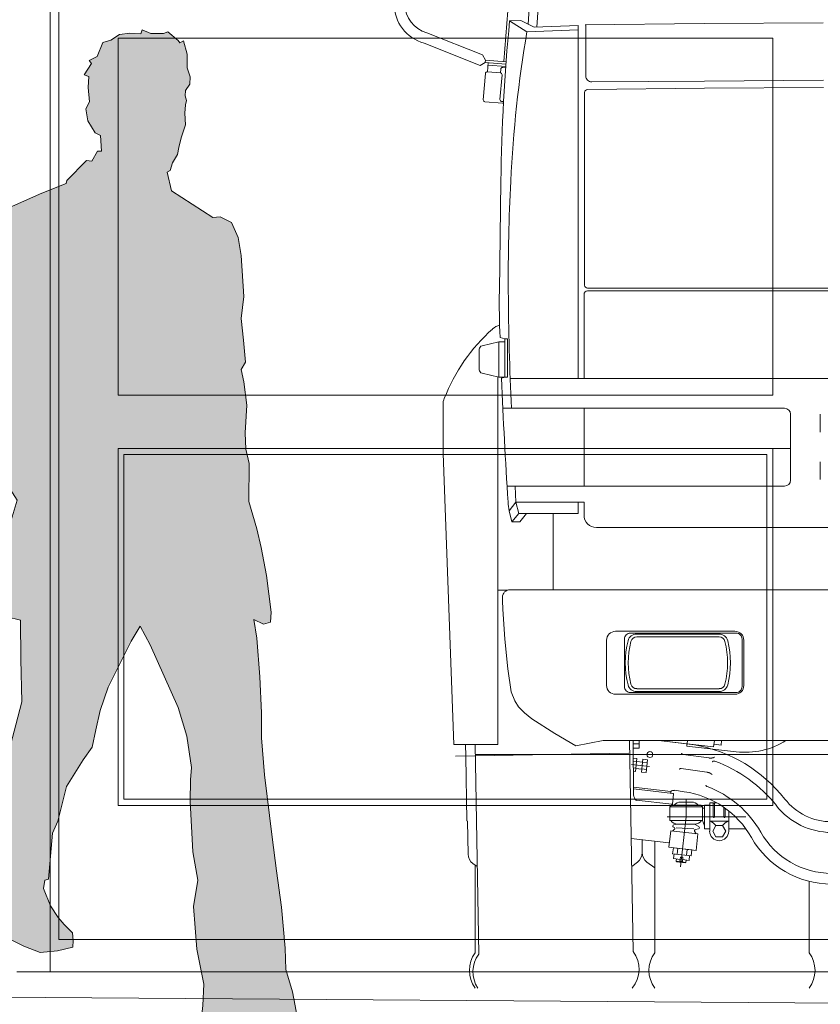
# Model space of a CAD drawing. Header units: metres. Extents: x -4 to 112, y -27 to 26.
# Tile 64 of 256: x 23.36 to 24.7, y -0.05 to 1.6. Entities that reach past the tile are written whole.
import ezdxf

# ---------------------------------------------------------------- set-up
doc = ezdxf.new("R2010")
doc.units = ezdxf.units.M
doc.header["$MEASUREMENT"] = 0
for name, color, linetype in [('10 Wand außen', 7, 'Continuous'), ('60 Auffüllung gesamt', 7, 'Continuous'), ('60 Ausstattung außen', 7, 'Continuous'), ('94 Genehmigungsplanung Bemaßung', 7, 'Continuous')]:
    doc.layers.add(name, color=color, linetype=linetype)
doc.styles.add('ERSTELLTER_STIL_2', font='arial.ttf')
doc.dimstyles.new('ERSTELLTER_STIL__1', dxfattribs={"dimtxt": 0.25, "dimasz": 0.19, "dimexe": 0.18, "dimexo": 0.1, "dimgap": 0, "dimtad": 1, "dimtih": 1, "dimtoh": 1, "dimzin": 0, "dimdsep": 46, "dimtxsty": 'ERSTELLTER_STIL_2', "dimblk": 'ARROWHEAD_6', "dimblk1": 'ARROWHEAD_6', "dimblk2": 'ARROWHEAD_6', "dimcen": 0.09, "dimclrd": 7, "dimclre": 7, "dimclrt": 7, "dimazin": 0, "dimtfac": 1, "dimtdec": 4, "dimtmove": 0, "dimatfit": 3, "dimfxl": 1, "dimtolj": 1, "dimtzin": 0, "dimarcsym": 0})

# ---------------------------------------------------------------- blocks, each defined once
blk = doc.blocks.new('Mann gehend Kontur 02 27[13]_1', base_point=(23.7863, -0.1744))
at = {"layer": '60 Ausstattung außen', "linetype": 'Continuous', "lineweight": 0, "true_color": 0xffffff}
blk.add_hatch(color=7, dxfattribs=at).paths.add_polyline_path([(23.5584, 0.5808), (23.5752, 0.5495), (23.6222, 0.4441), (23.6368, 0.3962), (23.6446, 0.3432), (23.6429, 0.3229), (23.6424, 0.2863), (23.6469, 0.2017), (23.6553, 0.1542), (23.648, 0.1097), (23.6536, 0.0381), (23.6654, -0.0211), (23.6637, -0.0566), (23.6592, -0.0977), (23.6693, -0.1011), (23.6698, -0.1474), (23.7062, -0.1586), (23.7096, -0.1524), (23.7533, -0.1722), (23.7863, -0.1744), (23.8306, -0.1693), (23.858, -0.1654), (23.8911, -0.1598), (23.8871, -0.1507), (23.8877, -0.1378), (23.8715, -0.1355), (23.8435, -0.1282), (23.8127, -0.1152), (23.8026, -0.0944), (23.8255, -0.0994), (23.8227, -0.078), (23.8143, -0.034), (23.8031, 0.0037), (23.802, 0.0398), (23.7959, 0.1086), (23.7875, 0.1694), (23.7802, 0.2264), (23.7673, 0.3312), (23.7622, 0.3932), (23.7622, 0.4355), (23.7594, 0.4958), (23.7544, 0.5607), (23.7494, 0.5922), (23.7656, 0.5843), (23.7774, 0.5877), (23.7785, 0.6046), (23.7706, 0.6661), (23.7617, 0.713), (23.7544, 0.7446), (23.741, 0.7908), (23.7415, 0.8545), (23.7359, 0.8787), (23.7348, 0.9059), (23.7376, 0.9527), (23.7326, 0.9916), (23.7281, 1.0125), (23.7354, 1.0249), (23.732, 1.0617), (23.7281, 1.0983), (23.7326, 1.1349), (23.7281, 1.2043), (23.723, 1.2343), (23.7118, 1.2597), (23.6928, 1.2692), (23.6805, 1.2681), (23.611, 1.3126), (23.6037, 1.3442), (23.6088, 1.347), (23.6127, 1.36), (23.6211, 1.3741), (23.6233, 1.3859), (23.6273, 1.4017), (23.6345, 1.4237), (23.6334, 1.4434), (23.6345, 1.4575), (23.6362, 1.4648), (23.634, 1.4727), (23.6345, 1.4813), (23.6418, 1.492), (23.6424, 1.5044), (23.6373, 1.5197), (23.6377, 1.5425), (23.6314, 1.565), (23.625, 1.5617), (23.6226, 1.5654), (23.6049, 1.58), (23.5976, 1.5772), (23.5763, 1.5772), (23.5617, 1.5833), (23.5596, 1.5768), (23.541, 1.5777), (23.5236, 1.5755), (23.5091, 1.5658), (23.4957, 1.5622), (23.4861, 1.5387), (23.4726, 1.5319), (23.4766, 1.5269), (23.4643, 1.5077), (23.4721, 1.5049), (23.471, 1.4863), (23.4732, 1.4626), (23.4671, 1.4508), (23.4704, 1.4305), (23.4828, 1.4102), (23.4917, 1.4057), (23.4934, 1.3796), (23.4867, 1.3796), (23.4772, 1.3627), (23.4682, 1.3638), (23.4352, 1.33), (23.434, 1.3249), (23.3931, 1.3091), (23.3439, 1.2871), (23.3265, 1.2804), (23.3181, 1.2691), (23.303, 1.242), (23.2951, 1.2148), (23.2884, 1.19), (23.2867, 1.1196), (23.2834, 1.0349), (23.2806, 0.974), (23.2901, 0.9413), (23.3114, 0.8686), (23.336, 0.8177), (23.3517, 0.7929), (23.3399, 0.7534), (23.3343, 0.6744), (23.3349, 0.64), (23.3343, 0.5966), (23.3573, 0.591), (23.3579, 0.5256), (23.3595, 0.4538), (23.3497, 0.4152), (23.3386, 0.3724), (23.3192, 0.3293), (23.3091, 0.2992), (23.3058, 0.2463), (23.2862, 0.1724), (23.2932, 0.1661), (23.2908, 0.1315), (23.3105, 0.1144), (23.3248, 0.085), (23.336, 0.0563), (23.3629, 0.0428), (23.3903, 0.0326), (23.4195, 0.0354), (23.4452, 0.0411), (23.4458, 0.0523), (23.4448, 0.0654), (23.4307, 0.0794), (23.4206, 0.0912), (23.4077, 0.111), (23.3959, 0.1397), (23.3982, 0.1538), (23.4043, 0.1555), (23.4111, 0.2329), (23.42, 0.2532), (23.4346, 0.3112), (23.4626, 0.3563), (23.4777, 0.3777), (23.4839, 0.4065), (23.4912, 0.4393), (23.5046, 0.4782), (23.5433, 0.556)])
at = {"layer": '60 Ausstattung außen', "color": 7, "linetype": 'Continuous', "lineweight": 13, "flags": 128}
blk.add_lwpolyline([(23.5584, 0.5808), (23.5433, 0.556), (23.5046, 0.4782), (23.4912, 0.4393), (23.4839, 0.4065), (23.4777, 0.3777), (23.4626, 0.3563), (23.4346, 0.3112), (23.42, 0.2532), (23.4111, 0.2329), (23.4043, 0.1555), (23.3982, 0.1538), (23.3959, 0.1397), (23.4077, 0.111), (23.4206, 0.0912), (23.4307, 0.0794), (23.4448, 0.0654), (23.4458, 0.0523), (23.4452, 0.0411), (23.4195, 0.0354), (23.3903, 0.0326), (23.3629, 0.0428), (23.336, 0.0563), (23.3248, 0.085), (23.3105, 0.1144), (23.2908, 0.1315), (23.2932, 0.1661), (23.2862, 0.1724), (23.3058, 0.2463), (23.3091, 0.2992), (23.3192, 0.3293), (23.3386, 0.3724), (23.3497, 0.4152), (23.3595, 0.4538), (23.3579, 0.5256), (23.3573, 0.591), (23.3343, 0.5966), (23.3349, 0.64), (23.3343, 0.6744), (23.3399, 0.7534), (23.3517, 0.7929), (23.336, 0.8177), (23.3114, 0.8686), (23.2901, 0.9413), (23.2806, 0.974), (23.2834, 1.0349), (23.2867, 1.1196), (23.2884, 1.19), (23.2951, 1.2148), (23.303, 1.242), (23.3181, 1.2691), (23.3265, 1.2804), (23.3439, 1.2871), (23.3931, 1.3091), (23.434, 1.3249), (23.4352, 1.33), (23.4682, 1.3638), (23.4772, 1.3627), (23.4867, 1.3796), (23.4934, 1.3796), (23.4917, 1.4057), (23.4828, 1.4102), (23.4704, 1.4305), (23.4671, 1.4508), (23.4732, 1.4626), (23.471, 1.4863), (23.4721, 1.5049), (23.4643, 1.5077), (23.4766, 1.5269), (23.4726, 1.5319), (23.4861, 1.5387), (23.4957, 1.5622), (23.5091, 1.5658), (23.5236, 1.5755), (23.541, 1.5777), (23.5596, 1.5768), (23.5617, 1.5833), (23.5763, 1.5772), (23.5976, 1.5772), (23.6049, 1.58), (23.6226, 1.5654), (23.625, 1.5617), (23.6314, 1.565), (23.6377, 1.5425), (23.6373, 1.5197), (23.6424, 1.5044), (23.6418, 1.492), (23.6345, 1.4813), (23.634, 1.4727), (23.6362, 1.4648), (23.6345, 1.4575), (23.6334, 1.4434), (23.6345, 1.4237), (23.6273, 1.4017), (23.6233, 1.3859), (23.6211, 1.3741), (23.6127, 1.36), (23.6088, 1.347), (23.6037, 1.3442), (23.611, 1.3126), (23.6805, 1.2681), (23.6928, 1.2692), (23.7118, 1.2597), (23.723, 1.2343), (23.7281, 1.2043), (23.7326, 1.1349), (23.7281, 1.0983), (23.732, 1.0617), (23.7354, 1.0249), (23.7281, 1.0125), (23.7326, 0.9916), (23.7376, 0.9527), (23.7348, 0.9059), (23.7359, 0.8787), (23.7415, 0.8545), (23.741, 0.7908), (23.7544, 0.7446), (23.7617, 0.713), (23.7706, 0.6661), (23.7785, 0.6046), (23.7774, 0.5877), (23.7656, 0.5843), (23.7494, 0.5922), (23.7544, 0.5607), (23.7594, 0.4958), (23.7622, 0.4355), (23.7622, 0.3932), (23.7673, 0.3312), (23.7802, 0.2264), (23.7875, 0.1694), (23.7959, 0.1086), (23.802, 0.0398), (23.8031, 0.0037), (23.8143, -0.034), (23.8227, -0.078), (23.8255, -0.0994), (23.8026, -0.0944), (23.8127, -0.1152), (23.8435, -0.1282), (23.8715, -0.1355), (23.8877, -0.1378), (23.8871, -0.1507), (23.8911, -0.1598), (23.858, -0.1654), (23.8306, -0.1693), (23.7863, -0.1744), (23.7533, -0.1722), (23.7096, -0.1524), (23.7062, -0.1586), (23.6698, -0.1474), (23.6693, -0.1011), (23.6592, -0.0977), (23.6637, -0.0566), (23.6654, -0.0211), (23.6536, 0.0381), (23.648, 0.1097), (23.6553, 0.1542), (23.6469, 0.2017), (23.6424, 0.2863), (23.6429, 0.3229), (23.6446, 0.3432), (23.6368, 0.3962), (23.6222, 0.4441), (23.5752, 0.5495)], close=True, dxfattribs=at)
blk = doc.blocks.new('*D38', base_point=(27236.1321, 0))
at = {"layer": '94 Genehmigungsplanung Bemaßung', "color": 7, "linetype": 'Continuous', "lineweight": 13}
for p, q in [((17.3411, 9.2531), (17.3411, 9.6281)), ((58.1625, 9.2531), (58.1625, 9.6281)), ((17.4411, 9.5406), (17.2411, 9.3406)), ((58.0625, 9.3406), (58.2625, 9.5406)), ((17.1911, 9.4406), (17.3411, 9.4406)), ((17.3411, 9.4406), (58.1625, 9.4406)), ((58.1625, 9.4406), (58.3125, 9.4406))]:
    blk.add_line(p, q, dxfattribs=at)
at = {"layer": '94 Genehmigungsplanung Bemaßung', "color": 7, "lineweight": 13, "insert": (37.3228, 9.4906), "char_height": 0.25, "attachment_point": 7, "style": 'ERSTELLTER_STIL_2'}
blk.add_mtext('\\A1;{\\pql;\\fArial|b0|i0|c0|p0;\\W1.000000;40,82}', dxfattribs=at)
blk = doc.blocks.new('ARROWHEAD_6')
at = {"color": 0, "linetype": 'Continuous', "lineweight": 0}
for p, q in [((-0.5, -0.5), (0.5, 0.5)), ((0, 0), (-1, 0))]:
    blk.add_line(p, q, dxfattribs=at)

msp = doc.modelspace()

# ---------------------------------------------------------------- linework, layer by layer
at = {"color": 7, "linetype": 'Continuous', "lineweight": 13}
for p, q in [((24.2514, 2.2244), (24.2104, 1.5927)), ((24.2663, 2.2223), (24.2251, 1.588)), ((24.1847, 1.7284), (24.1697, 1.5301)), ((24.1982, 1.5989), (24.1792, 1.5983)), ((24.1792, 1.5983), (24.2082, 1.5801)), ((24.2202, 1.5878), (24.1982, 1.5989)), ((24.2202, 1.5878), (24.2941, 1.5908)), ((24.2941, 1.5908), (24.2941, 0.9972)), ((24.506, 1.5938), (24.3062, 1.5921)), ((24.3071, 1.5058), (24.3071, 1.5921)), ((24.7058, 1.5953), (24.5061, 1.5938)), ((24.1336, 1.5412), (24.0402, 1.5785)), ((24.2082, 1.5801), (24.2941, 1.5836)), ((24.1296, 1.5237), (24.0355, 1.5612)), ((24.1386, 1.5326), (24.1336, 1.5412)), ((24.1382, 1.5286), (24.1296, 1.5237)), ((24.1386, 1.5326), (24.1382, 1.5286)), ((24.173, 1.5258), (24.1382, 1.5286)), ((24.1733, 1.5298), (24.1386, 1.5326)), ((24.1432, 1.5283), (24.1419, 1.5129)), ((24.1727, 1.5218), (24.1429, 1.5243)), ((24.1387, 1.5101), (24.1349, 1.4658)), ((24.1638, 1.511), (24.1419, 1.5129)), ((24.163, 1.4665), (24.1665, 1.5078)), ((24.1638, 1.511), (24.1643, 1.5175)), ((24.1726, 1.5198), (24.1676, 1.5202)), ((24.5068, 1.4974), (24.3172, 1.4958)), ((24.7066, 1.4989), (24.5068, 1.4974)), ((24.3051, 1.4782), (24.3051, 1.1541)), ((24.5068, 1.4852), (24.31, 1.4832)), ((24.7066, 1.4867), (24.5068, 1.4852)), ((24.1675, 1.4601), (24.1376, 1.4626)), ((24.169, 1.4629), (24.1657, 1.4632)), ((24.3101, 1.1491), (25.3058, 1.1491)), ((26.3015, 1.1445), (24.3101, 1.1445)), ((24.3042, 1.1386), (24.3042, 0.9972)), ((24.1712, 1.0642), (24.1632, 1.0664)), ((24.1712, 1.0642), (24.1712, 0.9993)), ((24.1757, 1.0642), (24.1712, 1.0642)), ((24.1757, 0.9993), (24.1757, 1.0642)), ((24.1283, 1.0465), (24.1283, 1.012)), ((24.1613, 1.0592), (24.1329, 1.0524)), ((24.1613, 1.0592), (24.1613, 0.9993)), ((24.1712, 1.0592), (24.1613, 1.0592)), ((24.1613, 0.9993), (24.1329, 1.0062)), ((24.1593, 0.9998), (24.1593, 0.3821)), ((24.1712, 0.9993), (24.1613, 0.9993)), ((24.1712, 0.9993), (24.1658, 0.9978)), ((24.1757, 0.9993), (24.1712, 0.9993)), ((26.4314, 0.9972), (24.1802, 0.9972)), ((24.0674, 0.9529), (24.0674, 0.8715)), ((24.1679, 0.9472), (24.6413, 0.9472)), ((24.3042, 0.8164), (24.3042, 0.9472)), ((24.3042, 0.9472), (24.3042, 0.8164)), ((24.6512, 0.9372), (24.6512, 0.8264)), ((24.7012, 0.9372), (24.7012, 0.9073)), ((24.1818, 0.8795), (24.6512, 0.8795)), ((24.0854, 0.3821), (24.0674, 0.8712)), ((24.7012, 0.8573), (24.7012, 0.8274)), ((24.6413, 0.8164), (24.175, 0.8164)), ((24.1897, 0.7896), (24.1782, 0.7751)), ((24.1897, 0.7896), (24.3042, 0.7896)), ((24.1897, 0.7896), (24.1947, 0.7706)), ((24.2941, 0.7896), (24.2941, 0.7706)), ((24.3042, 0.7896), (24.3042, 0.7676)), ((24.1782, 0.7751), (24.1832, 0.7561)), ((24.1947, 0.7706), (24.1832, 0.7561)), ((24.1947, 0.7706), (24.2941, 0.7706)), ((24.2077, 0.7706), (24.1962, 0.7561)), ((24.2521, 0.6422), (24.2521, 0.7706)), ((24.1962, 0.7561), (24.1832, 0.7561)), ((24.3251, 0.7467), (25.3058, 0.7467)), ((24.1593, 0.6415), (24.1755, 0.6415)), ((24.1673, 0.6237), (24.1673, 0.6297)), ((25.3058, 0.6422), (24.1797, 0.6422)), ((24.8164, 0.6422), (24.1797, 0.6422)), ((24.1677, 0.6093), (24.1673, 0.6237)), ((24.1711, 0.5593), (24.1677, 0.6093)), ((24.5311, 0.5678), (24.3927, 0.5678)), ((24.5311, 0.5628), (24.3927, 0.5628)), ((24.4479, 0.5693), (24.4479, 0.5678)), ((24.4499, 0.5693), (24.4499, 0.5678)), ((24.4529, 0.5693), (24.4529, 0.5678)), ((24.4709, 0.5693), (24.4709, 0.5678)), ((24.4739, 0.5693), (24.4739, 0.5678)), ((24.4759, 0.5693), (24.4759, 0.5678)), ((24.1763, 0.5094), (24.1711, 0.5593)), ((24.182, 0.4704), (24.1763, 0.5094)), ((24.1877, 0.4555), (24.182, 0.4704)), ((24.3927, 0.4759), (24.5311, 0.4759)), ((24.3927, 0.4709), (24.5311, 0.4709)), ((24.1939, 0.4455), (24.1877, 0.4555)), ((24.2044, 0.435), (24.1939, 0.4455)), ((24.2163, 0.425), (24.2044, 0.435)), ((24.2549, 0.4005), (24.2163, 0.425)), ((24.2906, 0.3796), (24.2549, 0.4005)), ((24.1593, 0.3821), (24.0854, 0.3821)), ((24.1055, 0.3625), (24.1052, 0.3821)), ((24.1211, 0.3821), (24.1273, 0.0297)), ((24.2906, 0.3796), (24.3365, 0.3885)), ((25.3058, 0.3885), (24.3365, 0.3885)), ((24.3807, 0.3885), (24.3869, 0.0342)), ((24.3876, 0.2976), (24.3868, 0.3885)), ((24.3868, 0.3829), (24.3968, 0.383)), ((24.3969, 0.3761), (24.3968, 0.3885)), ((24.4298, 0.3885), (24.4899, 0.3817)), ((24.4298, 0.3885), (24.4773, 0.3831)), ((24.4779, 0.3885), (24.4769, 0.3792)), ((24.4773, 0.3831), (24.522, 0.3781)), ((24.5232, 0.3885), (24.522, 0.3781)), ((24.5225, 0.3824), (24.5344, 0.3811)), ((24.5352, 0.3885), (24.5344, 0.3811)), ((24.0884, 0.3622), (24.3793, 0.3673)), ((26.4903, 0.3651), (24.1213, 0.3651)), ((24.3869, 0.376), (24.3969, 0.3761)), ((24.4706, 0.3655), (24.5139, 0.3594)), ((24.4769, 0.3792), (24.5601, 0.3697)), ((24.1055, 0.3625), (24.1074, 0.2539)), ((24.4144, 0.3451), (24.3837, 0.3486)), ((24.3932, 0.3586), (24.387, 0.3593)), ((24.3926, 0.3531), (24.3871, 0.3538)), ((24.3932, 0.3586), (24.3908, 0.3368)), ((24.3927, 0.3536), (24.4026, 0.3525)), ((24.4032, 0.3574), (24.4007, 0.3357)), ((24.4105, 0.3511), (24.4025, 0.352)), ((24.4111, 0.3565), (24.4032, 0.3574)), ((24.4111, 0.3565), (24.4086, 0.3348)), ((24.3914, 0.3422), (24.3872, 0.3427)), ((24.3908, 0.3368), (24.3872, 0.3372)), ((24.3913, 0.3417), (24.4012, 0.3406)), ((24.4086, 0.3348), (24.4007, 0.3357)), ((24.4092, 0.3402), (24.4013, 0.3411)), ((24.4672, 0.3416), (24.5106, 0.3355)), ((24.3875, 0.3104), (24.4501, 0.3033)), ((24.4537, 0.2999), (24.3875, 0.3074)), ((24.4501, 0.3033), (24.4498, 0.3003)), ((24.4546, 0.2988), (24.4528, 0.2824)), ((24.4562, 0.305), (24.4723, 0.3027)), ((24.4517, 0.2815), (24.3916, 0.2884)), ((24.4517, 0.2815), (24.4534, 0.2802)), ((24.4669, 0.2852), (24.4849, 0.2852)), ((24.4759, 0.2602), (24.4759, 0.2889)), ((24.5154, 0.2842), (24.5154, 0.2363)), ((24.5154, 0.2842), (24.5214, 0.2842)), ((24.5214, 0.2842), (24.5214, 0.2602)), ((24.5234, 0.2842), (24.5268, 0.2842)), ((24.5234, 0.2842), (24.5234, 0.2602)), ((24.4513, 0.2802), (24.4483, 0.2772)), ((24.4483, 0.2772), (24.5034, 0.2772)), ((24.4483, 0.2772), (24.4483, 0.2543)), ((24.4513, 0.2802), (24.5004, 0.2802)), ((24.5034, 0.2772), (24.5004, 0.2802)), ((24.5034, 0.2772), (24.5034, 0.2543)), ((24.5034, 0.2752), (24.5064, 0.2752)), ((24.5064, 0.2802), (24.5064, 0.2403)), ((24.5064, 0.2802), (24.5154, 0.2802)), ((24.5393, 0.2764), (24.5393, 0.2602)), ((24.5413, 0.2749), (24.5413, 0.2602)), ((24.5473, 0.2704), (24.5473, 0.2363)), ((24.1084, 0.2529), (24.1074, 0.2539)), ((24.1094, 0.1978), (24.1084, 0.2529)), ((24.4439, 0.2602), (24.5761, 0.2602)), ((24.4483, 0.2543), (24.5034, 0.2543)), ((24.4663, 0.1766), (24.4759, 0.2602)), ((24.5034, 0.2543), (24.5064, 0.2453)), ((24.5473, 0.2533), (24.5154, 0.2533)), ((24.4469, 0.2092), (24.4501, 0.237)), ((24.4957, 0.2318), (24.4501, 0.237)), ((24.4562, 0.2396), (24.4531, 0.2366)), ((24.4548, 0.2431), (24.4553, 0.243)), ((24.4619, 0.2483), (24.455, 0.247)), ((24.4885, 0.24), (24.4593, 0.2419)), ((24.4619, 0.2483), (24.4898, 0.2483)), ((24.4898, 0.2483), (24.4971, 0.244)), ((24.4901, 0.2362), (24.4928, 0.2321)), ((24.4965, 0.2403), (24.4913, 0.2392)), ((24.4926, 0.204), (24.4957, 0.2318)), ((24.5064, 0.2403), (24.5154, 0.2403)), ((24.5473, 0.2403), (24.5761, 0.2403)), ((24.4467, 0.2168), (24.3836, 0.2239)), ((24.402, 0.2218), (24.402, 0.2003)), ((24.4229, 0.2195), (24.4229, 0.0319)), ((24.4926, 0.204), (24.4469, 0.2092)), ((24.4531, 0.1984), (24.4543, 0.2083)), ((24.4543, 0.2083), (24.4852, 0.2048)), ((24.4609, 0.1975), (24.462, 0.2075)), ((24.4764, 0.1958), (24.4775, 0.2057)), ((24.4841, 0.1949), (24.4852, 0.2048)), ((24.3844, 0.1772), (24.394, 0.1843)), ((24.4229, 0.1746), (24.41, 0.1843)), ((24.4531, 0.1984), (24.4841, 0.1949)), ((24.4548, 0.1902), (24.4557, 0.1981)), ((24.4548, 0.1902), (24.4657, 0.189)), ((24.4593, 0.1857), (24.4598, 0.1896)), ((24.4602, 0.1846), (24.4593, 0.1857)), ((24.4593, 0.1857), (24.4752, 0.1839)), ((24.4602, 0.1846), (24.4741, 0.183)), ((24.4654, 0.186), (24.4662, 0.1929)), ((24.4694, 0.1855), (24.4654, 0.186)), ((24.4662, 0.1929), (24.4702, 0.1925)), ((24.4702, 0.1925), (24.4694, 0.1855)), ((24.4697, 0.1885), (24.4806, 0.1873)), ((24.4752, 0.1839), (24.4741, 0.183)), ((24.4752, 0.1839), (24.4757, 0.1878)), ((24.4806, 0.1873), (24.4815, 0.1952)), ((24.1247, 0.1768), (24.1176, 0.1819)), ((24.1213, 0.1793), (24.1213, 0.0319)), ((24.6826, 0.152), (24.6826, 0.0319))]:
    msp.add_line(p, q, dxfattribs=at)
for points in [[(24.1792, 1.5983, 0.021047), (24.1645, 1.3289), (24.162, 1.1441, 0.014648), (24.1632, 1.0664)], [(24.2082, 1.5801, 0.029085), (24.181, 1.3289, 0.014079), (24.177, 1.1441, 0.010326), (24.1823, 0.9472)], [(24.1658, 0.9978, 0.007076), (24.1767, 0.7896, 0.018251), (24.1782, 0.7751)]]:
    msp.add_lwpolyline(points, format="xyb", dxfattribs=at)
msp.add_lwpolyline([(24.1886, 0.8164), (24.1897, 0.7896)], dxfattribs=at)
for points in [[(24.5578, 0.4664, 0.414214), (24.5727, 0.4814), (24.5727, 0.5573, 0.414214), (24.5578, 0.5723), (24.357, 0.5723, 0.414214), (24.342, 0.5573), (24.342, 0.4814, 0.414214), (24.357, 0.4664)], [(24.5598, 0.4694), (24.382, 0.4694, -0.414214), (24.372, 0.4794), (24.372, 0.5593, -0.414214), (24.382, 0.5693), (24.5598, 0.5693, -0.414214), (24.5697, 0.5593), (24.5697, 0.4794, -0.414214)]]:
    msp.add_lwpolyline(points, format="xyb", close=True, dxfattribs=at)
at = {"color": 7, "linetype": 'Continuous', "lineweight": 13, "flags": 128}
for points in [[(24.4706, 0.3655), (24.4706, 0.3655), (24.4705, 0.3655), (24.4705, 0.3655), (24.4705, 0.3655), (24.4705, 0.3655), (24.4704, 0.3655), (24.4704, 0.3655), (24.4704, 0.3655), (24.4704, 0.3655), (24.4704, 0.3655), (24.4703, 0.3655), (24.4703, 0.3655), (24.4703, 0.3655), (24.4703, 0.3655), (24.4703, 0.3656), (24.4702, 0.3656), (24.4702, 0.3656), (24.4702, 0.3656), (24.4702, 0.3656), (24.4702, 0.3656), (24.4701, 0.3656), (24.4701, 0.3656), (24.4701, 0.3656), (24.4701, 0.3656), (24.4701, 0.3656), (24.47, 0.3656), (24.47, 0.3656), (24.47, 0.3656), (24.47, 0.3656), (24.47, 0.3656), (24.4699, 0.3657), (24.4699, 0.3657), (24.4699, 0.3657), (24.4699, 0.3657), (24.4699, 0.3657), (24.4698, 0.3657), (24.4698, 0.3657), (24.4698, 0.3657), (24.4698, 0.3657), (24.4698, 0.3657), (24.4697, 0.3657), (24.4697, 0.3657), (24.4697, 0.3657), (24.4697, 0.3657), (24.4697, 0.3658), (24.4697, 0.3658), (24.4696, 0.3658), (24.4696, 0.3658), (24.4696, 0.3658), (24.4696, 0.3658), (24.4696, 0.3658), (24.4695, 0.3658), (24.4695, 0.3658), (24.4695, 0.3658), (24.4695, 0.3658), (24.4695, 0.3658), (24.4694, 0.3659), (24.4694, 0.3659), (24.4694, 0.3659), (24.4694, 0.3659), (24.4694, 0.3659), (24.4694, 0.3659), (24.4693, 0.3659), (24.4693, 0.3659), (24.4693, 0.3659), (24.4693, 0.3659), (24.4693, 0.3659), (24.4692, 0.3659), (24.4692, 0.366), (24.4692, 0.366), (24.4692, 0.366), (24.4692, 0.366), (24.4692, 0.366), (24.4691, 0.366), (24.4691, 0.366), (24.4691, 0.366), (24.4691, 0.366), (24.4691, 0.366), (24.469, 0.3661), (24.469, 0.3661), (24.469, 0.3661), (24.469, 0.3661), (24.469, 0.3661), (24.469, 0.3661), (24.4689, 0.3661), (24.4689, 0.3661), (24.4689, 0.3661), (24.4689, 0.3662), (24.4689, 0.3662), (24.4689, 0.3662), (24.4688, 0.3662), (24.4688, 0.3662), (24.4688, 0.3662), (24.4688, 0.3662), (24.4688, 0.3662), (24.4688, 0.3663), (24.4688, 0.3663), (24.4687, 0.3663), (24.4687, 0.3663), (24.4687, 0.3663), (24.4687, 0.3663), (24.4687, 0.3663), (24.4687, 0.3663), (24.4686, 0.3664), (24.4686, 0.3664), (24.4686, 0.3664), (24.4686, 0.3664), (24.4686, 0.3664), (24.4686, 0.3664), (24.4686, 0.3664), (24.4685, 0.3665), (24.4685, 0.3665), (24.4685, 0.3665), (24.4685, 0.3665), (24.4685, 0.3665), (24.4685, 0.3665), (24.4685, 0.3665), (24.4684, 0.3666), (24.4684, 0.3666), (24.4684, 0.3666), (24.4684, 0.3666), (24.4684, 0.3666), (24.4684, 0.3666), (24.4684, 0.3667), (24.4683, 0.3667), (24.4683, 0.3667), (24.4683, 0.3667), (24.4683, 0.3667), (24.4683, 0.3667), (24.4683, 0.3667), (24.4683, 0.3668), (24.4682, 0.3668), (24.4682, 0.3668), (24.4682, 0.3668), (24.4682, 0.3668), (24.4682, 0.3668), (24.4682, 0.3669), (24.4682, 0.3669), (24.4681, 0.3669), (24.4681, 0.3669), (24.4681, 0.3669), (24.4681, 0.3669), (24.4681, 0.367), (24.4681, 0.367), (24.4681, 0.367), (24.4681, 0.367), (24.468, 0.367), (24.468, 0.367), (24.468, 0.367), (24.468, 0.3671), (24.468, 0.3671), (24.468, 0.3671), (24.468, 0.3671), (24.4679, 0.3671), (24.4679, 0.3671), (24.4679, 0.3672), (24.4679, 0.3672), (24.4679, 0.3672), (24.4679, 0.3672), (24.4679, 0.3672)], [(24.5139, 0.3594), (24.514, 0.3594), (24.5141, 0.3594), (24.5141, 0.3594), (24.5142, 0.3594), (24.5142, 0.3593), (24.5143, 0.3593), (24.5144, 0.3593), (24.5144, 0.3593), (24.5145, 0.3593), (24.5146, 0.3593), (24.5146, 0.3593), (24.5147, 0.3593), (24.5147, 0.3593), (24.5148, 0.3593), (24.5149, 0.3593), (24.5149, 0.3593), (24.515, 0.3593), (24.515, 0.3593), (24.5151, 0.3593), (24.5152, 0.3593), (24.5152, 0.3593), (24.5153, 0.3593), (24.5154, 0.3593), (24.5154, 0.3593), (24.5155, 0.3593), (24.5155, 0.3593), (24.5156, 0.3593), (24.5157, 0.3593), (24.5157, 0.3593), (24.5158, 0.3592), (24.5159, 0.3592), (24.5159, 0.3592), (24.516, 0.3592), (24.516, 0.3592), (24.5161, 0.3592), (24.5162, 0.3592), (24.5162, 0.3592), (24.5163, 0.3592), (24.5163, 0.3592), (24.5164, 0.3592), (24.5165, 0.3592), (24.5165, 0.3592), (24.5166, 0.3592), (24.5167, 0.3592), (24.5167, 0.3592), (24.5168, 0.3592), (24.5168, 0.3592), (24.5169, 0.3592), (24.517, 0.3592), (24.517, 0.3592), (24.5171, 0.3592), (24.5171, 0.3592), (24.5172, 0.3592), (24.5173, 0.3592), (24.5173, 0.3592), (24.5174, 0.3592), (24.5174, 0.3592), (24.5175, 0.3592), (24.5176, 0.3592), (24.5176, 0.3592), (24.5177, 0.3592), (24.5177, 0.3592), (24.5178, 0.3592), (24.5179, 0.3592), (24.5179, 0.3592), (24.518, 0.3592), (24.5181, 0.3592), (24.5181, 0.3592), (24.5182, 0.3593), (24.5182, 0.3593), (24.5183, 0.3593), (24.5184, 0.3593), (24.5184, 0.3593), (24.5185, 0.3593), (24.5185, 0.3593), (24.5186, 0.3593), (24.5187, 0.3593), (24.5187, 0.3593), (24.5188, 0.3593), (24.5188, 0.3593), (24.5189, 0.3593), (24.519, 0.3593), (24.519, 0.3593), (24.5191, 0.3593), (24.5191, 0.3593), (24.5192, 0.3594), (24.5192, 0.3594), (24.5193, 0.3594), (24.5194, 0.3594), (24.5194, 0.3594), (24.5195, 0.3594), (24.5195, 0.3594), (24.5196, 0.3594), (24.5197, 0.3594), (24.5197, 0.3594), (24.5198, 0.3595), (24.5198, 0.3595), (24.5199, 0.3595), (24.52, 0.3595), (24.52, 0.3595), (24.5201, 0.3595), (24.5201, 0.3595), (24.5202, 0.3595), (24.5202, 0.3596), (24.5203, 0.3596), (24.5204, 0.3596), (24.5204, 0.3596), (24.5205, 0.3596), (24.5205, 0.3596), (24.5206, 0.3597), (24.5207, 0.3597), (24.5207, 0.3597), (24.5208, 0.3597), (24.5208, 0.3597), (24.5209, 0.3597), (24.5209, 0.3598), (24.521, 0.3598), (24.5211, 0.3598), (24.5211, 0.3598), (24.5212, 0.3598), (24.5212, 0.3599), (24.5213, 0.3599), (24.5213, 0.3599), (24.5214, 0.3599), (24.5215, 0.3599), (24.5215, 0.36), (24.5216, 0.36), (24.5216, 0.36), (24.5217, 0.36), (24.5217, 0.36), (24.5218, 0.3601), (24.5219, 0.3601), (24.5219, 0.3601), (24.522, 0.3601), (24.522, 0.3602), (24.5221, 0.3602), (24.5221, 0.3602), (24.5222, 0.3602), (24.5223, 0.3603), (24.5223, 0.3603), (24.5224, 0.3603), (24.5224, 0.3603), (24.5225, 0.3603), (24.5225, 0.3604), (24.5226, 0.3604), (24.5227, 0.3604), (24.5227, 0.3604), (24.5228, 0.3605), (24.5228, 0.3605), (24.5229, 0.3605), (24.5229, 0.3605), (24.523, 0.3606), (24.523, 0.3606), (24.5231, 0.3606), (24.5232, 0.3606), (24.5232, 0.3607), (24.5233, 0.3607), (24.5233, 0.3607), (24.5234, 0.3607), (24.5234, 0.3608)], [(24.5241, 0.3539), (24.5241, 0.3539), (24.524, 0.3539), (24.524, 0.354), (24.524, 0.354), (24.524, 0.354), (24.5239, 0.354), (24.5239, 0.354), (24.5239, 0.354), (24.5238, 0.354), (24.5238, 0.354), (24.5238, 0.354), (24.5237, 0.354), (24.5237, 0.3541), (24.5237, 0.3541), (24.5236, 0.3541), (24.5236, 0.3541), (24.5236, 0.3541), (24.5235, 0.3541), (24.5235, 0.3541), (24.5235, 0.3541), (24.5234, 0.3541), (24.5234, 0.3541), (24.5234, 0.3541), (24.5233, 0.3542), (24.5233, 0.3542), (24.5233, 0.3542), (24.5232, 0.3542), (24.5232, 0.3542), (24.5232, 0.3542), (24.5231, 0.3542), (24.5231, 0.3542), (24.5231, 0.3542), (24.523, 0.3542), (24.523, 0.3542), (24.523, 0.3542), (24.523, 0.3542), (24.5229, 0.3543), (24.5229, 0.3543), (24.5229, 0.3543), (24.5228, 0.3543), (24.5228, 0.3543), (24.5228, 0.3543), (24.5227, 0.3543), (24.5227, 0.3543), (24.5227, 0.3543), (24.5226, 0.3543), (24.5226, 0.3543), (24.5226, 0.3543), (24.5225, 0.3543), (24.5225, 0.3543), (24.5225, 0.3543), (24.5225, 0.3543), (24.5224, 0.3543), (24.5224, 0.3543), (24.5224, 0.3543), (24.5223, 0.3543), (24.5223, 0.3543), (24.5223, 0.3543), (24.5222, 0.3543), (24.5222, 0.3543), (24.5222, 0.3543), (24.5222, 0.3543), (24.5221, 0.3543), (24.5221, 0.3543), (24.5221, 0.3543), (24.522, 0.3543), (24.522, 0.3543), (24.522, 0.3543), (24.5219, 0.3543), (24.5219, 0.3543), (24.5219, 0.3543), (24.5219, 0.3543), (24.5218, 0.3543), (24.5218, 0.3543), (24.5218, 0.3543), (24.5217, 0.3543), (24.5217, 0.3543), (24.5217, 0.3543), (24.5217, 0.3543), (24.5216, 0.3543), (24.5216, 0.3543), (24.5216, 0.3543), (24.5216, 0.3543), (24.5215, 0.3542), (24.5215, 0.3542), (24.5215, 0.3542), (24.5214, 0.3542), (24.5214, 0.3542), (24.5214, 0.3542), (24.5214, 0.3542), (24.5213, 0.3542), (24.5213, 0.3542), (24.5213, 0.3542), (24.5213, 0.3541), (24.5212, 0.3541), (24.5212, 0.3541), (24.5212, 0.3541), (24.5212, 0.3541), (24.5211, 0.3541), (24.5211, 0.3541), (24.5211, 0.354), (24.5211, 0.354), (24.521, 0.354), (24.521, 0.354), (24.521, 0.354), (24.521, 0.354), (24.5209, 0.3539), (24.5209, 0.3539), (24.5209, 0.3539), (24.5209, 0.3539), (24.5208, 0.3539), (24.5208, 0.3539), (24.5208, 0.3538), (24.5208, 0.3538), (24.5207, 0.3538), (24.5207, 0.3538), (24.5207, 0.3538), (24.5207, 0.3537), (24.5206, 0.3537), (24.5206, 0.3537), (24.5206, 0.3537), (24.5206, 0.3537), (24.5205, 0.3536), (24.5205, 0.3536), (24.5205, 0.3536), (24.5205, 0.3536), (24.5205, 0.3535), (24.5204, 0.3535), (24.5204, 0.3535), (24.5204, 0.3535), (24.5204, 0.3535), (24.5203, 0.3534), (24.5203, 0.3534), (24.5203, 0.3534), (24.5203, 0.3534), (24.5202, 0.3533), (24.5202, 0.3533), (24.5202, 0.3533), (24.5202, 0.3533), (24.5202, 0.3532), (24.5201, 0.3532), (24.5201, 0.3532), (24.5201, 0.3532), (24.5201, 0.3531), (24.52, 0.3531), (24.52, 0.3531), (24.52, 0.3531), (24.52, 0.353), (24.52, 0.353), (24.5199, 0.353), (24.5199, 0.353), (24.5199, 0.3529), (24.5199, 0.3529), (24.5198, 0.3529), (24.5198, 0.3529), (24.5198, 0.3528), (24.5198, 0.3528), (24.5198, 0.3528), (24.5197, 0.3528), (24.5197, 0.3527)], [(24.4672, 0.3416), (24.4672, 0.3416), (24.4672, 0.3416), (24.4672, 0.3416), (24.4671, 0.3416), (24.4671, 0.3416), (24.4671, 0.3416), (24.4671, 0.3416), (24.4671, 0.3416), (24.467, 0.3416), (24.467, 0.3416), (24.467, 0.3416), (24.467, 0.3416), (24.4669, 0.3416), (24.4669, 0.3416), (24.4669, 0.3416), (24.4669, 0.3416), (24.4669, 0.3416), (24.4668, 0.3416), (24.4668, 0.3416), (24.4668, 0.3416), (24.4668, 0.3416), (24.4668, 0.3416), (24.4667, 0.3416), (24.4667, 0.3416), (24.4667, 0.3416), (24.4667, 0.3416), (24.4666, 0.3416), (24.4666, 0.3416), (24.4666, 0.3416), (24.4666, 0.3416), (24.4666, 0.3416), (24.4665, 0.3416), (24.4665, 0.3416), (24.4665, 0.3416), (24.4665, 0.3416), (24.4665, 0.3416), (24.4664, 0.3416), (24.4664, 0.3416), (24.4664, 0.3416), (24.4664, 0.3416), (24.4664, 0.3416), (24.4663, 0.3416), (24.4663, 0.3416), (24.4663, 0.3416), (24.4663, 0.3416), (24.4663, 0.3416), (24.4662, 0.3416), (24.4662, 0.3416), (24.4662, 0.3416), (24.4662, 0.3416), (24.4662, 0.3416), (24.4661, 0.3416), (24.4661, 0.3416), (24.4661, 0.3416), (24.4661, 0.3416), (24.466, 0.3416), (24.466, 0.3416), (24.466, 0.3416), (24.466, 0.3415), (24.466, 0.3415), (24.4659, 0.3415), (24.4659, 0.3415), (24.4659, 0.3415), (24.4659, 0.3415), (24.4659, 0.3415), (24.4658, 0.3415), (24.4658, 0.3415), (24.4658, 0.3415), (24.4658, 0.3415), (24.4658, 0.3415), (24.4657, 0.3415), (24.4657, 0.3415), (24.4657, 0.3415), (24.4657, 0.3415), (24.4657, 0.3415), (24.4656, 0.3415), (24.4656, 0.3415), (24.4656, 0.3415), (24.4656, 0.3415), (24.4656, 0.3415), (24.4656, 0.3415), (24.4655, 0.3414), (24.4655, 0.3414), (24.4655, 0.3414), (24.4655, 0.3414), (24.4655, 0.3414), (24.4654, 0.3414), (24.4654, 0.3414), (24.4654, 0.3414), (24.4654, 0.3414), (24.4654, 0.3414), (24.4653, 0.3414), (24.4653, 0.3414), (24.4653, 0.3414), (24.4653, 0.3414), (24.4653, 0.3414), (24.4652, 0.3413), (24.4652, 0.3413), (24.4652, 0.3413), (24.4652, 0.3413), (24.4652, 0.3413), (24.4652, 0.3413), (24.4651, 0.3413), (24.4651, 0.3413), (24.4651, 0.3413), (24.4651, 0.3413), (24.4651, 0.3413), (24.465, 0.3412), (24.465, 0.3412), (24.465, 0.3412), (24.465, 0.3412), (24.465, 0.3412), (24.465, 0.3412), (24.4649, 0.3412), (24.4649, 0.3412), (24.4649, 0.3412), (24.4649, 0.3412), (24.4649, 0.3411), (24.4648, 0.3411), (24.4648, 0.3411), (24.4648, 0.3411), (24.4648, 0.3411), (24.4648, 0.3411), (24.4648, 0.3411), (24.4647, 0.3411), (24.4647, 0.3411), (24.4647, 0.3411), (24.4647, 0.341), (24.4647, 0.341), (24.4647, 0.341), (24.4646, 0.341), (24.4646, 0.341), (24.4646, 0.341), (24.4646, 0.341), (24.4646, 0.341), (24.4646, 0.341), (24.4645, 0.3409), (24.4645, 0.3409), (24.4645, 0.3409), (24.4645, 0.3409), (24.4645, 0.3409), (24.4644, 0.3409), (24.4644, 0.3409), (24.4644, 0.3409), (24.4644, 0.3408), (24.4644, 0.3408), (24.4644, 0.3408), (24.4643, 0.3408), (24.4643, 0.3408), (24.4643, 0.3408), (24.4643, 0.3408), (24.4643, 0.3408), (24.4643, 0.3407), (24.4642, 0.3407), (24.4642, 0.3407), (24.4642, 0.3407), (24.4642, 0.3407), (24.4642, 0.3407), (24.4642, 0.3407), (24.4641, 0.3407)], [(24.5106, 0.3355), (24.5106, 0.3355), (24.5107, 0.3355), (24.5108, 0.3355), (24.5108, 0.3355), (24.5109, 0.3355), (24.5109, 0.3354), (24.511, 0.3354), (24.5111, 0.3354), (24.5111, 0.3354), (24.5112, 0.3354), (24.5113, 0.3354), (24.5113, 0.3354), (24.5114, 0.3354), (24.5114, 0.3353), (24.5115, 0.3353), (24.5116, 0.3353), (24.5116, 0.3353), (24.5117, 0.3353), (24.5117, 0.3353), (24.5118, 0.3353), (24.5119, 0.3353), (24.5119, 0.3352), (24.512, 0.3352), (24.512, 0.3352), (24.5121, 0.3352), (24.5122, 0.3352), (24.5122, 0.3352), (24.5123, 0.3352), (24.5123, 0.3351), (24.5124, 0.3351), (24.5125, 0.3351), (24.5125, 0.3351), (24.5126, 0.3351), (24.5126, 0.3351), (24.5127, 0.3351), (24.5128, 0.335), (24.5128, 0.335), (24.5129, 0.335), (24.5129, 0.335), (24.513, 0.335), (24.5131, 0.335), (24.5131, 0.3349), (24.5132, 0.3349), (24.5132, 0.3349), (24.5133, 0.3349), (24.5134, 0.3349), (24.5134, 0.3349), (24.5135, 0.3349), (24.5135, 0.3348), (24.5136, 0.3348), (24.5136, 0.3348), (24.5137, 0.3348), (24.5138, 0.3348), (24.5138, 0.3348), (24.5139, 0.3347), (24.5139, 0.3347), (24.514, 0.3347), (24.5141, 0.3347), (24.5141, 0.3347), (24.5142, 0.3346), (24.5142, 0.3346), (24.5143, 0.3346), (24.5143, 0.3346), (24.5144, 0.3346), (24.5145, 0.3345), (24.5145, 0.3345), (24.5146, 0.3345), (24.5146, 0.3345), (24.5147, 0.3345), (24.5147, 0.3344), (24.5148, 0.3344), (24.5149, 0.3344), (24.5149, 0.3344), (24.515, 0.3344), (24.515, 0.3343), (24.5151, 0.3343), (24.5151, 0.3343), (24.5152, 0.3343), (24.5153, 0.3343), (24.5153, 0.3342), (24.5154, 0.3342), (24.5154, 0.3342), (24.5155, 0.3342), (24.5155, 0.3341), (24.5156, 0.3341), (24.5156, 0.3341), (24.5157, 0.3341), (24.5157, 0.334), (24.5158, 0.334), (24.5159, 0.334), (24.5159, 0.334), (24.516, 0.3339), (24.516, 0.3339), (24.5161, 0.3339), (24.5161, 0.3339), (24.5162, 0.3338), (24.5162, 0.3338), (24.5163, 0.3338), (24.5163, 0.3337), (24.5164, 0.3337), (24.5164, 0.3337), (24.5165, 0.3337), (24.5165, 0.3336), (24.5166, 0.3336), (24.5167, 0.3336), (24.5167, 0.3335), (24.5168, 0.3335), (24.5168, 0.3335), (24.5169, 0.3334), (24.5169, 0.3334), (24.517, 0.3334), (24.517, 0.3333), (24.5171, 0.3333), (24.5171, 0.3333), (24.5172, 0.3332), (24.5172, 0.3332), (24.5173, 0.3332), (24.5173, 0.3331), (24.5174, 0.3331), (24.5174, 0.3331), (24.5175, 0.333), (24.5175, 0.333), (24.5176, 0.333), (24.5176, 0.3329), (24.5177, 0.3329), (24.5177, 0.3329), (24.5178, 0.3328), (24.5178, 0.3328), (24.5179, 0.3328), (24.5179, 0.3327), (24.518, 0.3327), (24.518, 0.3326), (24.518, 0.3326), (24.5181, 0.3326), (24.5181, 0.3325), (24.5182, 0.3325), (24.5182, 0.3325), (24.5183, 0.3324), (24.5183, 0.3324), (24.5184, 0.3323), (24.5184, 0.3323), (24.5185, 0.3323), (24.5185, 0.3322), (24.5186, 0.3322), (24.5186, 0.3322), (24.5187, 0.3321), (24.5187, 0.3321), (24.5188, 0.332), (24.5188, 0.332), (24.5189, 0.332), (24.5189, 0.3319), (24.519, 0.3319), (24.519, 0.3318), (24.5191, 0.3318), (24.5191, 0.3318), (24.5191, 0.3317), (24.5192, 0.3317), (24.5192, 0.3316), (24.5193, 0.3316), (24.5193, 0.3316)], [(24.5112, 0.3112), (24.5112, 0.3113), (24.5112, 0.3113), (24.5112, 0.3113), (24.5112, 0.3113), (24.5111, 0.3113), (24.5111, 0.3113), (24.5111, 0.3113), (24.5111, 0.3113), (24.511, 0.3113), (24.511, 0.3114), (24.511, 0.3114), (24.511, 0.3114), (24.511, 0.3114), (24.5109, 0.3114), (24.5109, 0.3114), (24.5109, 0.3114), (24.5109, 0.3114), (24.5108, 0.3114), (24.5108, 0.3114), (24.5108, 0.3115), (24.5108, 0.3115), (24.5108, 0.3115), (24.5107, 0.3115), (24.5107, 0.3115), (24.5107, 0.3115), (24.5107, 0.3115), (24.5106, 0.3115), (24.5106, 0.3115), (24.5106, 0.3116), (24.5106, 0.3116), (24.5106, 0.3116), (24.5105, 0.3116), (24.5105, 0.3116), (24.5105, 0.3116), (24.5105, 0.3116), (24.5104, 0.3116), (24.5104, 0.3116), (24.5104, 0.3117), (24.5104, 0.3117), (24.5104, 0.3117), (24.5103, 0.3117), (24.5103, 0.3117), (24.5103, 0.3117), (24.5103, 0.3117), (24.5103, 0.3117), (24.5102, 0.3118), (24.5102, 0.3118), (24.5102, 0.3118), (24.5102, 0.3118), (24.5102, 0.3118), (24.5101, 0.3118), (24.5101, 0.3118), (24.5101, 0.3118), (24.5101, 0.3119), (24.5101, 0.3119), (24.51, 0.3119), (24.51, 0.3119), (24.51, 0.3119), (24.51, 0.3119), (24.51, 0.3119), (24.5099, 0.312), (24.5099, 0.312), (24.5099, 0.312), (24.5099, 0.312), (24.5099, 0.312), (24.5099, 0.312), (24.5098, 0.312), (24.5098, 0.3121), (24.5098, 0.3121), (24.5098, 0.3121), (24.5098, 0.3121), (24.5097, 0.3121), (24.5097, 0.3121), (24.5097, 0.3121), (24.5097, 0.3122), (24.5097, 0.3122), (24.5097, 0.3122), (24.5096, 0.3122), (24.5096, 0.3122), (24.5096, 0.3122), (24.5096, 0.3123), (24.5096, 0.3123), (24.5096, 0.3123), (24.5095, 0.3123), (24.5095, 0.3123), (24.5095, 0.3123), (24.5095, 0.3124), (24.5095, 0.3124), (24.5095, 0.3124), (24.5095, 0.3124), (24.5094, 0.3124), (24.5094, 0.3125), (24.5094, 0.3125), (24.5094, 0.3125), (24.5094, 0.3125), (24.5094, 0.3125), (24.5094, 0.3125), (24.5093, 0.3126), (24.5093, 0.3126), (24.5093, 0.3126), (24.5093, 0.3126), (24.5093, 0.3126), (24.5093, 0.3127), (24.5093, 0.3127), (24.5093, 0.3127), (24.5092, 0.3127), (24.5092, 0.3127), (24.5092, 0.3128), (24.5092, 0.3128), (24.5092, 0.3128), (24.5092, 0.3128), (24.5092, 0.3128), (24.5092, 0.3129), (24.5091, 0.3129), (24.5091, 0.3129), (24.5091, 0.3129), (24.5091, 0.3129), (24.5091, 0.313), (24.5091, 0.313), (24.5091, 0.313), (24.5091, 0.313), (24.5091, 0.3131), (24.509, 0.3131), (24.509, 0.3131), (24.509, 0.3131), (24.509, 0.3131), (24.509, 0.3132), (24.509, 0.3132), (24.509, 0.3132), (24.509, 0.3132), (24.509, 0.3133), (24.509, 0.3133), (24.5089, 0.3133), (24.5089, 0.3133), (24.5089, 0.3133), (24.5089, 0.3134), (24.5089, 0.3134), (24.5089, 0.3134), (24.5089, 0.3134), (24.5089, 0.3135), (24.5089, 0.3135), (24.5089, 0.3135), (24.5088, 0.3135), (24.5088, 0.3135), (24.5088, 0.3136), (24.5088, 0.3136), (24.5088, 0.3136), (24.5088, 0.3136), (24.5088, 0.3137), (24.5088, 0.3137), (24.5088, 0.3137), (24.5088, 0.3137), (24.5088, 0.3137), (24.5087, 0.3138), (24.5087, 0.3138), (24.5087, 0.3138), (24.5087, 0.3138), (24.5087, 0.3139), (24.5087, 0.3139), (24.5087, 0.3139)]]:
    msp.add_lwpolyline(points, dxfattribs=at)
at = {"color": 7, "linetype": 'Continuous', "lineweight": 13}
msp.add_lwpolyline([(24.5259, 0.2458), (24.5204, 0.2363), (24.5259, 0.2268), (24.5368, 0.2268), (24.5423, 0.2363), (24.5368, 0.2458)], close=True, dxfattribs=at)
msp.add_circle((24.4149, 0.3651), 0.00499, dxfattribs=at)
for centre, radius, start, end in [((24.0531, 1.6268), 0.0679, 180, 255), ((24.0531, 1.6268), 0.0499, 180, 255), ((24.1416, 1.5099), 0.003, 85.1168, 175.1168), ((24.1635, 1.508), 0.003, 355.1168, 85.1168), ((24.1673, 1.5172), 0.003, 85.1168, 175.1168), ((24.3171, 1.5058), 0.00999, 180, 270.5013), ((24.3101, 1.4782), 0.00499, 90.5673, 180), ((24.1379, 1.4656), 0.003, 175.1168, 265.1168), ((24.166, 1.4662), 0.003, 175.1168, 265.1168), ((24.1677, 1.463), 0.003, 265.1168, 292.2825), ((24.3101, 1.1386), 0.00589, 90, 180), ((24.3101, 1.1541), 0.00499, 180, 270), ((24.3559, 0.8516), 0.3076, 131.9158, 158.6152), ((24.1704, 1.0582), 0.03, 105.2428, 131.9158), ((24.1343, 1.0465), 0.00599, 103.627, 180), ((24.1343, 1.012), 0.00599, 180, 256.373), ((24.0973, 0.9529), 0.03, 158.6152, 180), ((24.6413, 0.9372), 0.00999, 0, 90), ((24.6413, 0.8264), 0.00999, 270, 0), ((24.3251, 0.7676), 0.0209, 180, 270), ((24.1797, 0.6297), 0.0125, 90, 180), ((24.3927, 0.5528), 0.015, 90, 165.632), ((24.3927, 0.5528), 0.00999, 90, 165.632), ((24.5311, 0.5528), 0.015, 14.368, 90), ((24.5311, 0.5528), 0.00999, 14.368, 90), ((24.5233, 0.5194), 0.1498, 165.632, 194.368), ((24.5233, 0.5194), 0.1448, 165.632, 194.368), ((24.4005, 0.5194), 0.1448, 345.632, 14.368), ((24.4005, 0.5194), 0.1498, 345.632, 14.368), ((24.3927, 0.4859), 0.015, 194.368, 270), ((24.3927, 0.4859), 0.00999, 194.368, 270), ((24.5311, 0.4859), 0.00999, 270, 345.632), ((24.5311, 0.4859), 0.015, 270, 345.632), ((24.4453, 0.136), 0.2497, 38.1835, 79.6966), ((24.5748, 0.4987), 0.1298, 263.5, 301.9705), ((24.4453, 0.136), 0.2317, 38.1835, 70.1113), ((24.455, 0.297), 0.00799, 82, 128.3635), ((24.4536, 0.2989), 0.000999, 353.5, 83.5), ((24.4508, 0.1494), 0.1548, 29.5739, 82), ((24.4508, 0.1494), 0.1728, 29.5739, 69.5163), ((24.4005, 0.2977), 0.0129, 180.5748, 229.8355), ((24.4518, 0.2825), 0.000999, 263.5, 353.5), ((24.4669, 0.2702), 0.015, 90, 138.1897), ((24.4849, 0.2702), 0.015, 41.8103, 90), ((24.5224, 0.2842), 0.000999, 180, 0), ((24.7201, 0.3521), 0.0999, 218.1835, 270), ((24.7201, 0.3521), 0.1179, 218.1835, 270), ((24.4619, 0.2632), 0.015, 216.8699, 270), ((24.4898, 0.2632), 0.015, 270, 323.1301), ((24.51, 0.2347), 0.0193, 35.0023, 74.0006), ((24.5224, 0.2602), 0.000999, 180, 0), ((24.5527, 0.2347), 0.0193, 105.9994, 144.9977), ((24.5403, 0.2602), 0.000999, 180, 0), ((24.4553, 0.245), 0.002, 100.3323, 254.4076), ((24.4548, 0.241), 0.002, 313.6944, 74.4076), ((24.4918, 0.2373), 0.002, 101.8576, 213.3056), ((24.4961, 0.2423), 0.002, 281.8576, 59.4953), ((24.5313, 0.2363), 0.016, 180, 0), ((24.7201, 0.3022), 0.1368, 209.5739, 270), ((24.7201, 0.3022), 0.1548, 209.5739, 270), ((24.382, 0.2003), 0.02, 306.8351, 0), ((24.4219, 0.2003), 0.02, 180, 233.1649), ((24.1293, 0.1981), 0.02, 181, 234.1649), ((24.3467, 0.0045), 0.0499, 320.2685, 36.441), ((24.1615, 0.0023), 0.0499, 143.559, 216.441), ((24.1675, 0), 0.0499, 143.559, 213.2599), ((24.4631, 0.0023), 0.0499, 143.559, 216.441), ((24.6424, 0.0023), 0.0499, 323.559, 36.441)]:
    msp.add_arc(centre, radius, start, end, dxfattribs=at)
at = {"layer": '10 Wand außen', "color": 7, "linetype": 'Continuous', "lineweight": 13}
for p, q in [((23.4071, 4.444), (23.4071, 0)), ((23.4216, 4.4295), (23.4216, 0.0542)), ((23.5216, 1.5695), (23.5216, 0.9695)), ((24.6216, 1.5695), (23.5216, 1.5695)), ((24.6216, 0.9695), (24.6216, 1.5695)), ((23.5216, 0.9695), (24.6216, 0.9695)), ((23.5216, 0.8795), (23.5216, 0.2795)), ((24.6216, 0.8795), (23.5216, 0.8795)), ((24.6216, 0.2795), (24.6216, 0.8795)), ((23.5311, 0.8696), (24.6115, 0.8696)), ((23.5311, 0.8696), (23.5311, 0.2901)), ((24.6115, 0.8696), (24.6115, 0.2901)), ((23.5311, 0.2901), (24.6115, 0.2901)), ((23.5216, 0.2795), (24.6216, 0.2795)), ((23.4216, 0.0542), (27.0993, 0.0542)), ((27.1511, 0), (23.3511, 0))]:
    msp.add_line(p, q, dxfattribs=at)
at = {"layer": '60 Auffüllung gesamt', "color": 8, "linetype": 'Continuous', "lineweight": 18}
msp.add_line((42.0877, -0.1735), (17.1837, 0), dxfattribs=at)

# ---------------------------------------------------------------- block references
at = {"layer": '60 Ausstattung außen', "color": 7, "linetype": 'Continuous', "lineweight": 13}
msp.add_blockref('Mann gehend Kontur 02 27[13]_1', (23.7863, -0.1744), dxfattribs=at)

# ---------------------------------------------------------------- dimensions: what is measured, and where the dimension line sits
at = {"layer": '94 Genehmigungsplanung Bemaßung', "color": 7, "linetype": 'Continuous', "lineweight": 13}
dim = msp.add_linear_dim(base=(58.1625, 9.4406), p1=(17.3411, 1.2), p2=(58.1625, -0.1), dimstyle='ERSTELLTER_STIL__1', dxfattribs=at)
dim.commit()
dim.dimension.update_dxf_attribs({"geometry": '*D38', "text_midpoint": (37.7416, 9.6156), "dimtype": 160})

doc.saveas('drawing.dxf')
